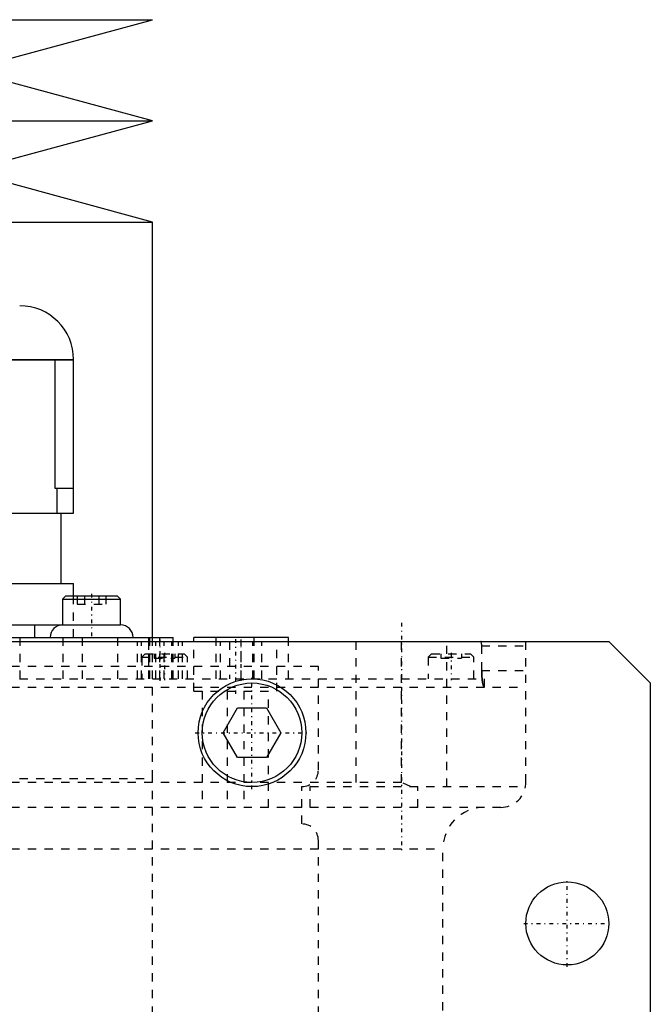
# Model space of a CAD drawing. Extents: x -105 to 105, y -137 to 442.
# Tile 10 of 10: x 29 to 105, y 273 to 392. Entities that reach past the tile are written whole.
import ezdxf

# ---------------------------------------------------------------- set-up
doc = ezdxf.new("R2010")
doc.units = 0
doc.linetypes.add('CENTER', pattern=[1.5, 0.45, -0.5, 0.05, -0.5])
doc.linetypes.add('DASHED', pattern=[2, 1, -1])
for name, color, linetype in [('AM_0', 7, 'CONTINUOUS'), ('AM_3', 7, 'DASHED'), ('AM_7', 7, 'CENTER')]:
    doc.layers.add(name, color=color, linetype=linetype)

msp = doc.modelspace()

# ---------------------------------------------------------------- linework, layer by layer
at = {"layer": 'AM_0', "color": 7, "linetype": 'CONTINUOUS'}
for p, q in [((-45, 391.5), (45, 391.5)), ((22.5, 385.4), (45, 391.5)), ((45, 379.3), (22.5, 385.4)), ((-45, 379.3), (45, 379.3)), ((22.5, 373.2), (45, 379.3)), ((45, 367.1), (22.5, 373.2)), ((-45, 367.1), (45, 367.1)), ((45, 317), (45, 367.1)), ((2.5, 350.51), (35.5, 350.51)), ((2.5, 350.47), (35.5, 350.47)), ((33.23, 350.47), (33.23, 335)), ((35.5, 332), (35.5, 350.51)), ((33.23, 335), (35.5, 335)), ((33.48, 335), (33.48, 332)), ((6, 332), (35.5, 332)), ((34, 323.5), (34, 332)), ((7, 323.5), (35.5, 323.5)), ((35.5, 322), (35.5, 323.5)), ((34.57, 322), (34.17, 321.6)), ((34.57, 322), (40.77, 322)), ((41.17, 321.6), (40.77, 322)), ((34.17, 321.6), (34.17, 318.5)), ((34.17, 321.6), (41.17, 321.6)), ((41.17, 318.5), (41.17, 321.6)), ((6.99, 318.5), (41.17, 318.5)), ((30.79, 318.5), (30.79, 317)), ((-100, 316.5), (100, 316.5)), ((8.01, 317), (47.5, 317)), ((29.06, 316.5), (29.06, 317)), ((34.26, 316.5), (34.26, 317)), ((44.68, 316.5), (44.68, 317)), ((45.89, 316.5), (45.89, 317)), ((47.5, 316.5), (47.5, 317)), ((50, 316.5), (50, 317)), ((61.4, 317), (50, 317)), ((52.68, 316.5), (52.68, 317)), ((57.28, 316.5), (57.28, 317)), ((61.4, 316.5), (61.4, 317)), ((100, 316.5), (105, 311.5)), ((105, 311.5), (105, 21.5)), ((53.54, 305.5), (55.27, 308.5)), ((55.27, 308.5), (58.73, 308.5)), ((58.73, 308.5), (60.46, 305.5)), ((55.27, 302.5), (53.54, 305.5)), ((60.46, 305.5), (58.73, 302.5)), ((58.73, 302.5), (55.27, 302.5))]:
    msp.add_line(p, q, dxfattribs=at)
for centre, radius in [((57, 305.5), 6.5), ((57, 305.5), 6), ((95, 282.5), 5)]:
    msp.add_circle(centre, radius, dxfattribs=at)
for centre, radius, start, end in [((29.01, 350.51), 6.49, 0, 90), ((34.17, 317), 1.5, 90, 180), ((41.17, 317), 1.5, 0, 90)]:
    msp.add_arc(centre, radius, start, end, dxfattribs=at)
at = {"layer": 'AM_3', "color": 6, "linetype": 'DASHED'}
for p, q in [((35.5, 317), (35.5, 322)), ((35.94, 322), (35.94, 321)), ((36.81, 322), (36.81, 321)), ((38.54, 322), (38.54, 321)), ((39.4, 322), (39.4, 321)), ((35.94, 321), (39.4, 321)), ((16.75, 317), (34.26, 317)), ((29.06, 312), (29.06, 316.5)), ((34.26, 312), (34.26, 316.5)), ((36.58, 312), (36.58, 317)), ((40.85, 312), (40.85, 317)), ((43.2, 312), (43.2, 316.5)), ((43.7, 312), (43.7, 316.5)), ((44.52, 316.5), (44.52, 312)), ((44.57, 312), (44.57, 317)), ((44.68, 312), (44.68, 316.5)), ((45, 300), (45, 317)), ((45.41, 312), (45.41, 316.5)), ((45.89, 312), (45.89, 316.5)), ((46.42, 312), (46.42, 316.5)), ((47.32, 312), (47.32, 316.5)), ((47.5, 312), (47.5, 316.5)), ((48.13, 312), (48.13, 316.5)), ((48.63, 312), (48.63, 316.5)), ((50, 310.5), (50, 316.5)), ((52.68, 312), (52.68, 316.5)), ((53.2, 312), (53.2, 316.5)), ((54.3, 316.5), (54.3, 312)), ((55.7, 312), (55.7, 316.5)), ((57.1, 312), (57.1, 316.5)), ((57.28, 312), (57.28, 316.5)), ((58.2, 312), (58.2, 316.5)), ((60, 310.5), (60, 316.5)), ((61.4, 312), (61.4, 316.5)), ((69.5, 316.5), (69.5, 299)), ((75, 299.5), (75, 316.5)), ((80.5, 299), (80.5, 316.5)), ((84.68, 316), (90, 316)), ((84.68, 313), (84.68, 316)), ((90, 299.5), (90, 316.5)), ((44.11, 315), (43.71, 314.6)), ((44.11, 315), (48.81, 315)), ((45.21, 315), (45.21, 314.5)), ((46.46, 315), (46.46, 314.5)), ((47.71, 315), (47.71, 314.5)), ((49.21, 314.6), (48.81, 315)), ((78.65, 315), (78.25, 314.6)), ((78.65, 315), (83.35, 315)), ((79.75, 315), (79.75, 314.5)), ((81, 315), (81, 314.5)), ((82.25, 315), (82.25, 314.5)), ((83.75, 314.6), (83.35, 315)), ((43.71, 314.6), (43.71, 312)), ((43.71, 314.6), (49.21, 314.6)), ((45.21, 314.5), (47.71, 314.5)), ((49.21, 312), (49.21, 314.6)), ((78.25, 314.6), (78.25, 312)), ((78.25, 314.6), (83.75, 314.6)), ((79.75, 314.5), (82.25, 314.5)), ((83.75, 312), (83.75, 314.6)), ((65, 313.5), (-65, 313.5)), ((65, 301), (65, 313.5)), ((84.68, 313), (90, 313)), ((-85, 312), (85, 312)), ((85, 311), (85, 312)), ((-90, 311), (90, 311)), ((50, 310.5), (60, 310.5)), ((51, 310.5), (51, 296.5)), ((54, 310.5), (54, 296.5)), ((56, 310.5), (56, 296.5)), ((59, 296.5), (59, 310.5)), ((75, 299.5), (-75, 299.5)), ((-45, 300), (45, 300)), ((45, 265.5), (45, 300)), ((76.12, 299), (75, 299.5)), ((63, 294.5), (63, 299)), ((64, 299), (89.96, 299)), ((64, 296.5), (64, 299)), ((77, 296.5), (77, 299)), ((87, 296.5), (-87, 296.5)), ((65, 37.5), (65, 292.5)), ((-80, 291.5), (80, 291.5)), ((80, 30), (80, 291.5))]:
    msp.add_line(p, q, dxfattribs=at)
for points in [[(84.68, 316, 0), (84.68, 316, 0), (84.68, 316.01, 0), (84.68, 316.02, 0), (84.68, 316.02, 0), (84.68, 316.02, 0), (84.68, 316.03, 0), (84.68, 316.04, 0), (84.68, 316.05, 0), (84.68, 316.05, 0), (84.68, 316.06, 0), (84.68, 316.06, 0), (84.68, 316.07, 0), (84.68, 316.08, 0), (84.68, 316.08, 0), (84.68, 316.09, 0), (84.68, 316.1, 0), (84.68, 316.1, 0), (84.68, 316.11, 0), (84.68, 316.11, 0), (84.68, 316.12, 0), (84.68, 316.13, 0), (84.68, 316.13, 0), (84.68, 316.13, 0), (84.68, 316.14, 0), (84.68, 316.15, 0), (84.68, 316.15, 0), (84.68, 316.15, 0), (84.68, 316.16, 0), (84.68, 316.17, 0), (84.68, 316.18, 0), (84.68, 316.18, 0), (84.68, 316.19, 0), (84.67, 316.19, 0), (84.67, 316.2, 0), (84.67, 316.2, 0), (84.67, 316.21, 0), (84.67, 316.22, 0), (84.67, 316.22, 0), (84.67, 316.23, 0), (84.67, 316.23, 0), (84.67, 316.24, 0), (84.67, 316.24, 0), (84.67, 316.25, 0), (84.67, 316.26, 0), (84.67, 316.26, 0), (84.67, 316.27, 0), (84.67, 316.27, 0), (84.67, 316.27, 0), (84.67, 316.28, 0), (84.67, 316.29, 0), (84.66, 316.29, 0), (84.66, 316.3, 0), (84.66, 316.3, 0), (84.66, 316.31, 0), (84.66, 316.31, 0), (84.66, 316.32, 0), (84.66, 316.32, 0), (84.66, 316.33, 0), (84.66, 316.33, 0), (84.66, 316.34, 0), (84.66, 316.34, 0), (84.66, 316.34, 0), (84.66, 316.35, 0), (84.66, 316.35, 0), (84.66, 316.35, 0), (84.66, 316.36, 0), (84.65, 316.36, 0), (84.65, 316.37, 0), (84.65, 316.37, 0), (84.65, 316.37, 0), (84.65, 316.38, 0), (84.65, 316.38, 0), (84.65, 316.39, 0), (84.65, 316.39, 0), (84.65, 316.39, 0), (84.65, 316.4, 0), (84.65, 316.4, 0), (84.65, 316.4, 0), (84.64, 316.41, 0), (84.64, 316.41, 0), (84.64, 316.42, 0), (84.64, 316.42, 0), (84.64, 316.42, 0), (84.64, 316.42, 0), (84.64, 316.43, 0), (84.64, 316.43, 0), (84.64, 316.44, 0), (84.64, 316.44, 0), (84.63, 316.44, 0), (84.63, 316.44, 0), (84.63, 316.45, 0), (84.63, 316.45, 0), (84.63, 316.45, 0), (84.63, 316.46, 0), (84.63, 316.46, 0), (84.63, 316.46, 0), (84.63, 316.46, 0), (84.63, 316.46, 0), (84.62, 316.47, 0), (84.62, 316.47, 0), (84.62, 316.47, 0), (84.62, 316.47, 0), (84.62, 316.48, 0), (84.62, 316.48, 0), (84.62, 316.48, 0), (84.62, 316.48, 0), (84.62, 316.48, 0), (84.61, 316.48, 0), (84.61, 316.48, 0), (84.61, 316.49, 0), (84.61, 316.49, 0), (84.61, 316.49, 0), (84.61, 316.49, 0), (84.61, 316.49, 0), (84.61, 316.49, 0), (84.61, 316.49, 0), (84.61, 316.49, 0), (84.6, 316.5, 0), (84.6, 316.5, 0), (84.6, 316.5, 0), (84.6, 316.5, 0), (84.6, 316.5, 0), (84.6, 316.5, 0), (84.6, 316.5, 0), (84.6, 316.5, 0), (84.6, 316.5, 0), (84.59, 316.5, 0), (84.59, 316.5, 0), (84.59, 316.5, 0), (84.59, 316.5, 0)], [(85.01, 311, 0), (85.01, 311, 0), (85.01, 311, 0), (85, 311, 0), (85, 311, 0), (85, 311, 0), (84.99, 311, 0), (84.99, 311.01, 0), (84.98, 311.01, 0), (84.98, 311.01, 0), (84.97, 311.01, 0), (84.97, 311.02, 0), (84.97, 311.02, 0), (84.97, 311.02, 0), (84.96, 311.03, 0), (84.96, 311.03, 0), (84.95, 311.04, 0), (84.95, 311.04, 0), (84.95, 311.05, 0), (84.94, 311.05, 0), (84.94, 311.06, 0), (84.93, 311.06, 0), (84.93, 311.07, 0), (84.93, 311.07, 0), (84.93, 311.08, 0), (84.92, 311.09, 0), (84.92, 311.09, 0), (84.92, 311.1, 0), (84.91, 311.1, 0), (84.91, 311.11, 0), (84.9, 311.12, 0), (84.9, 311.13, 0), (84.89, 311.15, 0), (84.89, 311.15, 0), (84.89, 311.16, 0), (84.89, 311.17, 0), (84.88, 311.18, 0), (84.88, 311.19, 0), (84.87, 311.21, 0), (84.87, 311.22, 0), (84.87, 311.23, 0), (84.86, 311.23, 0), (84.86, 311.25, 0), (84.85, 311.26, 0), (84.85, 311.28, 0), (84.85, 311.29, 0), (84.84, 311.31, 0), (84.84, 311.31, 0), (84.84, 311.32, 0), (84.83, 311.34, 0), (84.83, 311.35, 0), (84.83, 311.37, 0), (84.82, 311.39, 0), (84.82, 311.4, 0), (84.82, 311.41, 0), (84.81, 311.42, 0), (84.81, 311.44, 0), (84.81, 311.46, 0), (84.8, 311.48, 0), (84.8, 311.5, 0), (84.8, 311.51, 0), (84.79, 311.52, 0), (84.79, 311.53, 0), (84.79, 311.55, 0), (84.79, 311.57, 0), (84.78, 311.58, 0), (84.78, 311.59, 0), (84.78, 311.61, 0), (84.78, 311.63, 0), (84.77, 311.64, 0), (84.77, 311.65, 0), (84.77, 311.67, 0), (84.77, 311.7, 0), (84.76, 311.72, 0), (84.76, 311.74, 0), (84.76, 311.76, 0), (84.76, 311.77, 0), (84.75, 311.78, 0), (84.75, 311.81, 0), (84.75, 311.83, 0), (84.74, 311.86, 0), (84.74, 311.88, 0), (84.74, 311.9, 0), (84.74, 311.92, 0), (84.74, 311.93, 0), (84.73, 311.95, 0), (84.73, 311.98, 0), (84.73, 312, 0), (84.73, 312.03, 0), (84.72, 312.06, 0), (84.72, 312.07, 0), (84.72, 312.08, 0), (84.72, 312.11, 0), (84.72, 312.14, 0), (84.71, 312.16, 0), (84.71, 312.19, 0), (84.71, 312.22, 0), (84.71, 312.23, 0), (84.71, 312.24, 0), (84.71, 312.27, 0), (84.7, 312.3, 0), (84.7, 312.33, 0), (84.7, 312.36, 0), (84.7, 312.38, 0), (84.7, 312.4, 0), (84.7, 312.41, 0), (84.7, 312.44, 0), (84.69, 312.47, 0), (84.69, 312.48, 0), (84.69, 312.5, 0), (84.69, 312.53, 0), (84.69, 312.56, 0), (84.69, 312.57, 0), (84.69, 312.58, 0), (84.69, 312.61, 0), (84.69, 312.64, 0), (84.69, 312.67, 0), (84.69, 312.7, 0), (84.69, 312.73, 0), (84.68, 312.74, 0), (84.68, 312.76, 0), (84.68, 312.79, 0), (84.68, 312.82, 0), (84.68, 312.84, 0), (84.68, 312.87, 0), (84.68, 312.9, 0), (84.68, 312.92, 0), (84.68, 312.93, 0), (84.68, 312.96, 0), (84.68, 312.99, 0), (84.68, 313, 0)], [(84.68, 313, 0), (84.68, 312.97, 0), (84.68, 312.92, 0), (84.68, 312.86, 0), (84.68, 312.83, 0), (84.68, 312.8, 0), (84.68, 312.75, 0), (84.69, 312.69, 0), (84.69, 312.63, 0), (84.69, 312.57, 0), (84.69, 312.52, 0), (84.69, 312.49, 0), (84.69, 312.46, 0), (84.7, 312.4, 0), (84.7, 312.35, 0), (84.7, 312.29, 0), (84.71, 312.24, 0), (84.71, 312.18, 0), (84.71, 312.16, 0), (84.72, 312.13, 0), (84.72, 312.08, 0), (84.73, 312.03, 0), (84.73, 312, 0)], [(84.73, 312, 0), (84.73, 311.95, 0), (84.74, 311.86, 0), (84.76, 311.77, 0), (84.76, 311.72, 0), (84.77, 311.68, 0), (84.78, 311.6, 0), (84.79, 311.52, 0), (84.81, 311.45, 0), (84.82, 311.38, 0), (84.84, 311.32, 0), (84.85, 311.29, 0), (84.85, 311.26, 0), (84.87, 311.21, 0), (84.89, 311.16, 0), (84.91, 311.12, 0), (84.92, 311.08, 0), (84.94, 311.05, 0), (84.95, 311.04, 0), (84.96, 311.03, 0), (84.98, 311.01, 0), (84.99, 311, 0), (85, 311, 0)], [(85, 311, 0), (85, 311, 0), (85.01, 311, 0), (85.01, 311, 0), (85.01, 311, 0)], [(89.96, 299, 0), (89.97, 299.08, 0), (89.99, 299.25, 0), (90, 299.42, 0), (90, 299.5, 0)]]:
    msp.add_polyline3d(points, dxfattribs=at)
for centre, radius, start, end in [((63, 301), 2, 270, 0), ((87, 299.5), 3, 270, 350.4059), ((85, 291.5), 5, 90, 180), ((63, 292.5), 2, 0, 90)]:
    msp.add_arc(centre, radius, start, end, dxfattribs=at)
at = {"layer": 'AM_7', "color": 4, "linetype": 'CENTER'}
for p, q in [((37.67, 322.25), (37.67, 316.75)), ((75, 318.75), (75, 291.25)), ((45.92, 311.77), (45.92, 316.73)), ((55, 316.8), (55, 310.2)), ((55.7, 311.77), (55.7, 316.73)), ((46.46, 315.15), (46.46, 311.85)), ((81, 315.15), (81, 311.85)), ((57, 298.68), (57, 312.32)), ((50.17, 305.5), (63.83, 305.5)), ((95, 277.25), (95, 287.75)), ((89.75, 282.5), (100.25, 282.5))]:
    msp.add_line(p, q, dxfattribs=at)

doc.saveas('drawing.dxf')
